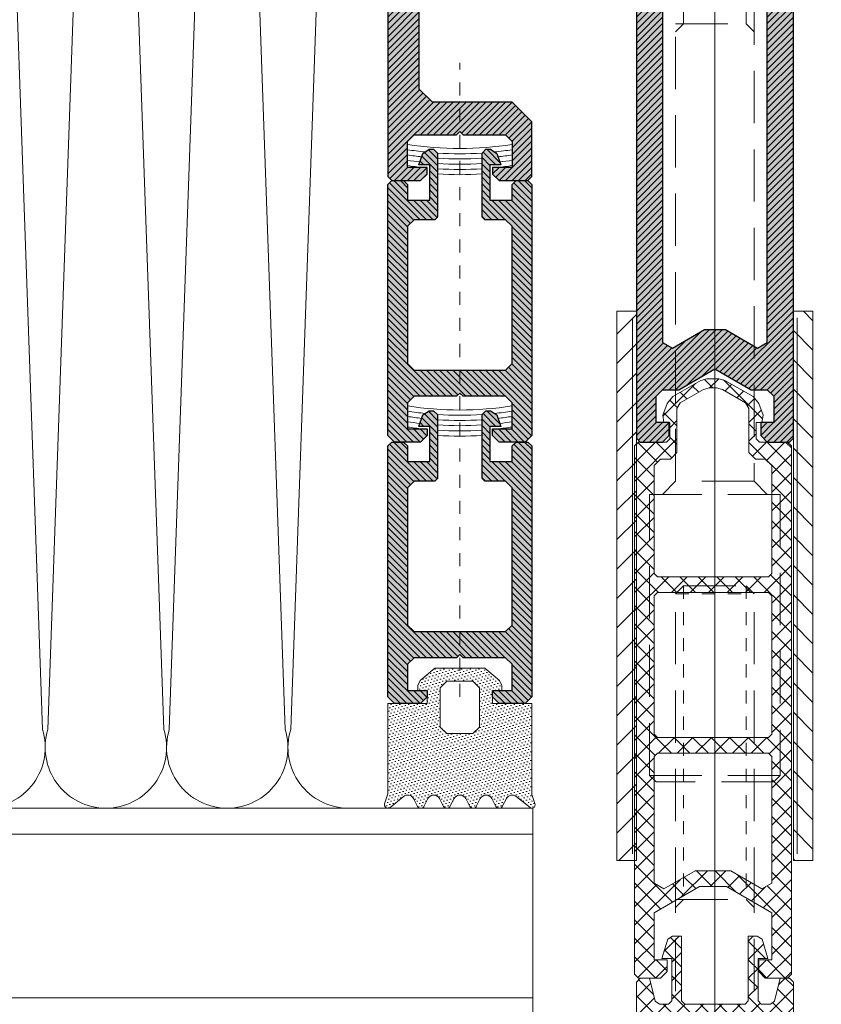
# Model space of a CAD drawing. Header units: millimetres. Extents: x -33628 to -373, y -3399 to 2697.
# Tile 20 of 99: x -23698 to -23692, y -3395 to -3388. Entities that reach past the tile are written whole.
import ezdxf
from ezdxf.enums import TextEntityAlignment as Align

# ---------------------------------------------------------------- set-up
doc = ezdxf.new("R2010")
doc.units = ezdxf.units.MM
doc.header["$LTSCALE"] = 0.2
doc.header["$MEASUREMENT"] = 0
for name, pattern in [('$0$gen3a', [3.125, 2.25, -0.875]), ('$1$gen7a', [6.875, 4.75, -0.875, 0.375, -0.875]), ('$1$HIDDEN2', [30, 20, -10])]:
    doc.linetypes.add(name, pattern=pattern)
for name, color, linetype, lineweight in [('$1$_MB_hidden_0.09', 125, '$1$HIDDEN2', 9), ('$1$_MB_kreskowanie_profile_0.09', 7, 'Continuous', 9), ('$1$_MB_osie_0.09', 51, '$1$gen7a', 9), ('$1$_MB_profile_0.25', 7, 'Continuous', 25), ('$1$_MB_solid', 7, 'Continuous', 9), ('_MB_izolacje_0.09', 132, 'Continuous', 9), ('_MB_kreskowanie_izolacje_0.09', 136, 'Continuous', 9), ('_MB_kreskowanie_tworzywo_0.09', 34, 'Continuous', 9), ('_MB_kreskowanie_uszczelki_0.09', 252, 'Continuous', 9), ('_MB_obrobki_stal_0.15', 6, 'Continuous', 15), ('_MB_ocieplenie_0.09', 51, 'Continuous', 9), ('_MB_profile_tworzywo_0.15', 33, 'Continuous', 15), ('_MB_przerywane_0.09', 223, '$0$gen3a', 9), ('_MB_silikon_0.09', 161, 'Continuous', 9), ('_MB_uszczelki_0.15', 140, 'Continuous', 15), ('_MB_wkrety_0.09', 20, 'Continuous', 9)]:
    doc.layers.add(name, color=color, linetype=linetype, lineweight=lineweight)
doc.layers.add('$1$_MB_pomocnicze_niedrukowane', color=220, linetype='Continuous', lineweight=15, plot=False)
doc.styles.add('$0$_MB_Calibri_Light_2.5', font='calibril.ttf', dxfattribs={"height": 2.5})
pattern_1 = [(45, (0, 0), (-0.25, 0.25), [])]

# ---------------------------------------------------------------- blocks, each defined once
blk = doc.blocks.new('$0$-K417916X')
at = {"layer": '$1$_MB_kreskowanie_profile_0.09'}
h = blk.add_hatch(dxfattribs=at)
h.set_pattern_fill('JIS_WOOD', color=256, scale=0.5)
h.set_pattern_definition(pattern_1)
h.paths.add_polyline_path([(0, -4.5), (0, -15), (-0.5, -15.5), (-7.5, -15.5), (-8, -15), (-8, -4.5), (-7.5, -4), (-5.9, -4), (-5.7, -3.8), (-5.7, 1.1), (-6, 1.4), (-6.35, 1.4), (-6.82, 1.071), (-7.137, 0.2), (-6.3, 0.2), (-6.3, -2.5), (-8, -2.5), (-8, -1.3), (-8.3, -1), (-9.2, -1), (-9.5, -1.3), (-9.5, -20.5), (-9, -21), (-7, -21), (-6.5, -20.5), (-6.5, -20), (-8, -20), (-8, -18), (-7.5, -17.5), (-4.25, -17.5), (-4, -17.25), (-3.75, -17.5), (-0.5, -17.5), (0, -18), (0, -20), (-1.5, -20), (-1.5, -20.5), (-1, -21), (1, -21), (1.5, -20.5), (1.5, -1.3), (1.2, -1), (0.3, -1), (0, -1.3), (0, -2.5), (-1.7, -2.5), (-1.7, 0.2), (-0.863, 0.2), (-1.18, 1.071), (-1.65, 1.4), (-2, 1.4), (-2.3, 1.1), (-2.3, -3.8), (-2.1, -4), (-0.5, -4)])
at = {"layer": '$1$_MB_solid'}
h = blk.add_hatch(color=256, dxfattribs=at)
h.dxf.hatch_style = 1
h.paths.add_polyline_path([(0, -4.5), (0, -15), (-0.5, -15.5), (-7.5, -15.5), (-8, -15), (-8, -4.5), (-7.5, -4), (-5.9, -4), (-5.7, -3.8), (-5.7, 1.1), (-6, 1.4), (-6.35, 1.4), (-6.82, 1.071), (-7.137, 0.2), (-6.3, 0.2), (-6.3, -2.5), (-8, -2.5), (-8, -1.3), (-8.3, -1), (-9.2, -1), (-9.5, -1.3), (-9.5, -20.5), (-9, -21), (-7, -21), (-6.5, -20.5), (-6.5, -20), (-8, -20), (-8, -18), (-7.5, -17.5), (-4.25, -17.5), (-4, -17.25), (-3.75, -17.5), (-0.5, -17.5), (0, -18), (0, -20), (-1.5, -20), (-1.5, -20.5), (-1, -21), (1, -21), (1.5, -20.5), (1.5, -1.3), (1.2, -1), (0.3, -1), (0, -1.3), (0, -2.5), (-1.7, -2.5), (-1.7, 0.2), (-0.863, 0.2), (-1.18, 1.071), (-1.65, 1.4), (-2, 1.4), (-2.3, 1.1), (-2.3, -3.8), (-2.1, -4), (-0.5, -4)])
at = {"layer": '$1$_MB_profile_0.25'}
blk.add_lwpolyline([(-0.5, -4), (0, -4.5), (0, -15), (-0.5, -15.5), (-7.5, -15.5), (-8, -15), (-8, -4.5), (-7.5, -4), (-5.9, -4), (-5.7, -3.8), (-5.7, 1.1), (-6, 1.4), (-6.35, 1.4), (-6.82, 1.071), (-7.137, 0.2), (-6.3, 0.2), (-6.3, -2.5), (-8, -2.5), (-8, -1.3), (-8.3, -1), (-9.2, -1), (-9.5, -1.3), (-9.5, -20.5), (-9, -21), (-7, -21), (-6.5, -20.5), (-6.5, -20), (-8, -20), (-8, -18), (-7.5, -17.5), (-4.25, -17.5), (-4, -17.25), (-3.75, -17.5), (-0.5, -17.5), (0, -18), (0, -20), (-1.5, -20), (-1.5, -20.5), (-1, -21), (1, -21), (1.5, -20.5), (1.5, -1.3), (1.2, -1), (0.3, -1), (0, -1.3), (0, -2.5), (-1.7, -2.5), (-1.7, 0.2), (-0.863, 0.2), (-1.18, 1.071), (-1.65, 1.4), (-2, 1.4), (-2.3, 1.1), (-2.3, -3.8), (-2.1, -4), (-0.5, -4), (0, -4.5)], dxfattribs=at)
blk = doc.blocks.new('*U259')
at = {"layer": '$1$_MB_osie_0.09'}
blk.add_lwpolyline([(-4, -20.5), (-4, 8)], dxfattribs=at)
at = {"layer": '_MB_silikon_0.09'}
for radius, start, end in [(25.425, 260.94831, 279.05169), (25.825, 261.08966, 264.10046), (26.225, 261.22665, 263.62066), (25.825, 266.2113, 273.7887), (25.825, 275.89954, 278.91034), (26.225, 276.37934, 278.77335), (26.625, 261.35947, 263.41218), (27.025, 261.48832, 263.96049), (26.225, 266.28327, 273.71673), (26.625, 266.33919, 273.66081), (27.025, 276.03951, 278.51168), (26.625, 276.58782, 278.64053), (27.025, 266.39344, 273.60656), (27.425, 266.44612, 273.55389)]:
    blk.add_arc((-4, 26.875), radius, start, end, dxfattribs=at)
blk.add_blockref('$0$-K417916X', (0, 0))
blk = doc.blocks.new('*U277')
at = {"layer": '_MB_ocieplenie_0.09', "flags": 128}
for points in [[(273.58, 342.79, 0.505403), (254.48, 316.86), (272.73, -199.59, -1.345402), (234.43, -199.59), (252.68, 316.86, 0.505403), (233.58, 342.79)], [(313.58, 342.79, 0.505403), (294.48, 316.86), (312.73, -199.59, -1.345402), (274.43, -199.59), (292.68, 316.86, 0.505403), (273.58, 342.79)], [(353.58, 342.79, 0.505403), (334.48, 316.86), (352.73, -199.59, -1.345402), (314.43, -199.59), (332.68, 316.86, 0.505403), (313.58, 342.79)]]:
    blk.add_lwpolyline(points, format="xyb", dxfattribs=at)
blk = doc.blocks.new('$0$-009083')
at = {"layer": '_MB_kreskowanie_tworzywo_0.09'}
h = blk.add_hatch(dxfattribs=at)
h.set_pattern_fill('NET', color=256, scale=0.315, angle=45)
h.set_pattern_definition([(45, (0, -0.0123), (-0.707195, 0.707195), []), (135, (0, -0.0123), (-0.707195, -0.707195), [])])
h.paths.add_polyline_path([(-4.561, -7.355), (-5, -5.6), (-5.7, -5.6), (-6, -5.9), (-6, -17.3), (-5.7, -17.6), (-4, -17.6), (-3.5, -17.1), (-3.5, -16.2), (-4.5, -16.2), (-4.5, -9.595), (-4, -9.1), (-0.25, -9.1), (0, -8.85), (0.25, -9.1), (4, -9.1), (4.5, -9.595), (4.5, -16.2), (3.5, -16.2), (3.5, -17.1), (4, -17.6), (5.7, -17.6), (6, -17.3), (6, -5.9), (5.7, -5.6), (5, -5.6), (4.561, -7.355), (4.243, -7.6), (3.55, -7.6), (3.3, -7.345), (3.3, -4.1), (4.055, -4.1), (3.605, -2.612), (3.23, -2.395), (2.555, -2.395), (2.555, -7.345), (2.305, -7.6), (-2.305, -7.6), (-2.555, -7.345), (-2.555, -2.395), (-3.23, -2.395), (-3.605, -2.612), (-4.055, -4.1), (-3.3, -4.1), (-3.3, -7.345), (-3.55, -7.6), (-4.243, -7.6)])
at = {"layer": '_MB_profile_tworzywo_0.15'}
blk.add_lwpolyline([(-2.305, -7.6), (2.305, -7.6), (2.555, -7.345), (2.555, -2.395), (3.23, -2.395), (3.605, -2.612), (4.055, -4.1), (3.3, -4.1), (3.3, -7.345), (3.55, -7.6), (4.243, -7.6), (4.561, -7.355), (5, -5.6), (5.7, -5.6), (6, -5.9), (6, -17.3), (5.7, -17.6), (4, -17.6), (3.5, -17.1), (3.5, -16.2), (4.5, -16.2), (4.5, -9.595), (4, -9.1), (0.25, -9.1), (0, -8.85), (-0.25, -9.1), (-4, -9.1), (-4.5, -9.595), (-4.5, -16.2), (-3.5, -16.2), (-3.5, -17.1), (-4, -17.6), (-5.7, -17.6), (-6, -17.3), (-6, -5.9), (-5.7, -5.6), (-5, -5.6), (-4.561, -7.355), (-4.243, -7.6), (-3.55, -7.6), (-3.3, -7.345), (-3.3, -4.1), (-4.055, -4.1), (-3.605, -2.612), (-3.23, -2.395), (-2.555, -2.395), (-2.555, -7.345)], close=True, dxfattribs=at)
blk = doc.blocks.new('*U282')
blk.add_blockref('$0$-009083', (0, 0))
blk = doc.blocks.new('*U315')
at = {"layer": '$1$_MB_pomocnicze_niedrukowane'}
blk.add_lwpolyline([(0, 71.132), (0, -87.017)], dxfattribs=at)
blk = doc.blocks.new('$0$-80462159')
at = {"layer": '_MB_kreskowanie_izolacje_0.09'}
h = blk.add_hatch(dxfattribs=at)
h.set_pattern_fill('AR-SAND', color=256, scale=0.07)
h.set_pattern_definition([(37.5, (0, 0), (-0.112, 3.4259), [0, -2.70256, 0, -3.0226, 0, -2.88925]), (7.5, (0, 0), (3.1467, 5.0178), [0, -1.45796, 0, -2.43586, 0, -0.93345]), (327.5, (-2.187, 0), (5.53695, 0.01006), [0, -0.889, 0, -3.2004, 0, -4.1783]), (317.5, (-2.187, 0), (5.3449, 1.5605), [0, -0.4445, 0, -2.09804, 0, -2.4003])])
h.paths.add_polyline_path([(0, 22), (-12.5, 22), (-12.5, -22), (0, -22)])
at = {"layer": '_MB_izolacje_0.09'}
blk.add_lwpolyline([(0, 22), (-12.5, 22), (-12.5, -22), (0, -22)], close=True, dxfattribs=at)
blk = doc.blocks.new('*U358')
at = {"layer": '$1$_MB_kreskowanie_profile_0.09'}
h = blk.add_hatch(dxfattribs=at)
h.set_pattern_fill('JIS_WOOD', color=256, scale=0.5)
h.set_pattern_definition([(45, (-2e-15, 6e-07), (-0.25, 0.25), [])])
h.paths.add_polyline_path([(-5.5, 61.601), (-5.5, 53.1), (-5, 52.6), (5, 52.6), (5.5, 53.1), (5.5, 61.601), (6, 62.101), (6, 67.099), (5.5, 67.6), (5.5, 75.1), (6, 75.602), (6, 77.1), (5.502, 77.6), (-5.502, 77.6), (-6, 77.1), (-6, 75.602), (-5.5, 75.1), (-5.5, 67.6), (-6, 67.102), (-6, 62.101)], flags=16)
h.paths.add_polyline_path([(9, 77.6), (12.5, 77.6), (12.5, 79.1), (20.5, 79.1), (21, 79.6), (21, 81.1), (20.5, 81.6), (15.25, 81.6), (15, 81.35), (14.75, 81.6), (-14.75, 81.6), (-15, 81.35), (-15.25, 81.6), (-20.5, 81.6), (-21, 81.1), (-21, 79.6), (-20.5, 79.1), (-12.5, 79.1), (-12.5, 77.6), (-8.999, 77.6), (-8.499, 77.1), (-8.499, 46.582), (-7.5, 45.6), (-7.5, 35.6), (-8.499, 34.618), (-8.499, 33.1), (-7.999, 32.6), (-3.517, 32.6), (-2.359, 33.759), (-2.4, 34.073), (-2.666, 34.227), (-2.666, 34.573), (-2.4, 34.727), (-2.4, 35.073), (-2.666, 35.227), (-2.666, 35.573), (-2.4, 35.727), (-2.4, 36.073), (-2.666, 36.227), (-2.666, 36.573), (-2.4, 36.727), (-2.4, 37.073), (-2.666, 37.227), (-2.666, 37.573), (-2.4, 37.727), (-2.4, 38.073), (-2.666, 38.227), (-2.666, 38.573), (-2.4, 38.727), (-2.4, 39.073), (-2.666, 39.227), (-2.666, 39.573), (-2.4, 39.727), (-2.4, 40.073), (-2.666, 40.227), (-2.666, 40.573), (-2.4, 40.727), (-2.4, 41.073), (-2.666, 41.227), (-2.666, 41.573), (-2.4, 41.727), (-2.4, 42.073), (-2.666, 42.227), (-2.666, 42.573), (-2.4, 42.727), (-2.4, 43.073), (-2.666, 43.227), (-2.666, 43.573), (-2.4, 43.727), (-2.4, 44.073), (-2.666, 44.227), (-2.666, 44.573), (-2.4, 44.727), (-2.4, 45.073), (-2.666, 45.227), (-2.666, 45.573), (-2.4, 45.727), (-2.4, 46.073), (-3, 46.42), (-3, 47.4), (-2.3, 48.1), (2.3, 48.1), (3, 47.4), (3, 46.92), (2.4, 46.573), (2.4, 46.227), (2.666, 46.073), (2.666, 45.727), (2.4, 45.573), (2.4, 45.227), (2.666, 45.073), (2.666, 44.727), (2.4, 44.573), (2.4, 44.227), (2.666, 44.073), (2.666, 43.727), (2.4, 43.573), (2.4, 43.227), (2.666, 43.073), (2.666, 42.727), (2.4, 42.573), (2.4, 42.227), (2.666, 42.073), (2.666, 41.727), (2.4, 41.573), (2.4, 41.227), (2.666, 41.073), (2.666, 40.727), (2.4, 40.573), (2.4, 40.227), (2.666, 40.073), (2.666, 39.727), (2.4, 39.573), (2.4, 39.227), (2.666, 39.073), (2.666, 38.727), (2.4, 38.573), (2.4, 38.227), (2.666, 38.073), (2.666, 37.727), (2.4, 37.573), (2.4, 37.227), (2.666, 37.073), (2.666, 36.727), (2.4, 36.573), (2.4, 36.227), (2.666, 36.073), (2.666, 35.727), (2.4, 35.573), (2.4, 35.227), (2.666, 35.073), (2.666, 34.727), (2.4, 34.573), (2.359, 34.259), (4.017, 32.6), (8, 32.6), (8.5, 33.1), (8.5, 34.618), (7.5, 35.6), (7.5, 45.6), (8.5, 46.582), (8.5, 77.1)])
at = {"layer": '$1$_MB_solid'}
h = blk.add_hatch(color=256, dxfattribs=at)
h.dxf.hatch_style = 1
h.paths.add_polyline_path([(9, 77.6), (12.5, 77.6), (12.5, 79.1), (20.5, 79.1), (21, 79.6), (21, 81.1), (20.5, 81.6), (15.25, 81.6), (15, 81.35), (14.75, 81.6), (-14.75, 81.6), (-15, 81.35), (-15.25, 81.6), (-20.5, 81.6), (-21, 81.1), (-21, 79.6), (-20.5, 79.1), (-12.5, 79.1), (-12.5, 77.6), (-8.999, 77.6), (-8.499, 77.1), (-8.499, 46.582), (-7.5, 45.6), (-7.5, 35.6), (-8.499, 34.618), (-8.499, 33.1), (-7.999, 32.6), (-3.517, 32.6), (-2.359, 33.759), (-2.4, 34.073), (-2.666, 34.227), (-2.666, 34.573), (-2.4, 34.727), (-2.4, 35.073), (-2.666, 35.227), (-2.666, 35.573), (-2.4, 35.727), (-2.4, 36.073), (-2.666, 36.227), (-2.666, 36.573), (-2.4, 36.727), (-2.4, 37.073), (-2.666, 37.227), (-2.666, 37.573), (-2.4, 37.727), (-2.4, 38.073), (-2.666, 38.227), (-2.666, 38.573), (-2.4, 38.727), (-2.4, 39.073), (-2.666, 39.227), (-2.666, 39.573), (-2.4, 39.727), (-2.4, 40.073), (-2.666, 40.227), (-2.666, 40.573), (-2.4, 40.727), (-2.4, 41.073), (-2.666, 41.227), (-2.666, 41.573), (-2.4, 41.727), (-2.4, 42.073), (-2.666, 42.227), (-2.666, 42.573), (-2.4, 42.727), (-2.4, 43.073), (-2.666, 43.227), (-2.666, 43.573), (-2.4, 43.727), (-2.4, 44.073), (-2.666, 44.227), (-2.666, 44.573), (-2.4, 44.727), (-2.4, 45.073), (-2.666, 45.227), (-2.666, 45.573), (-2.4, 45.727), (-2.4, 46.073), (-3, 46.42), (-3, 47.4), (-2.3, 48.1), (2.3, 48.1), (3, 47.4), (3, 46.92), (2.4, 46.573), (2.4, 46.227), (2.666, 46.073), (2.666, 45.727), (2.4, 45.573), (2.4, 45.227), (2.666, 45.073), (2.666, 44.727), (2.4, 44.573), (2.4, 44.227), (2.666, 44.073), (2.666, 43.727), (2.4, 43.573), (2.4, 43.227), (2.666, 43.073), (2.666, 42.727), (2.4, 42.573), (2.4, 42.227), (2.666, 42.073), (2.666, 41.727), (2.4, 41.573), (2.4, 41.227), (2.666, 41.073), (2.666, 40.727), (2.4, 40.573), (2.4, 40.227), (2.666, 40.073), (2.666, 39.727), (2.4, 39.573), (2.4, 39.227), (2.666, 39.073), (2.666, 38.727), (2.4, 38.573), (2.4, 38.227), (2.666, 38.073), (2.666, 37.727), (2.4, 37.573), (2.4, 37.227), (2.666, 37.073), (2.666, 36.727), (2.4, 36.573), (2.4, 36.227), (2.666, 36.073), (2.666, 35.727), (2.4, 35.573), (2.4, 35.227), (2.666, 35.073), (2.666, 34.727), (2.4, 34.573), (2.359, 34.259), (4.017, 32.6), (8, 32.6), (8.5, 33.1), (8.5, 34.618), (7.5, 35.6), (7.5, 45.6), (8.5, 46.582), (8.5, 77.1)])
h.paths.add_polyline_path([(-5.5, 61.601), (-5.5, 53.1), (-5, 52.6), (5, 52.6), (5.5, 53.1), (5.5, 61.601), (6, 62.101), (6, 67.099), (5.5, 67.6), (5.5, 75.1), (6, 75.602), (6, 77.1), (5.502, 77.6), (-5.502, 77.6), (-6, 77.1), (-6, 75.602), (-5.5, 75.1), (-5.5, 67.6), (-6, 67.102), (-6, 62.101)], flags=16)
at = {"layer": '$1$_MB_profile_0.25'}
for points in [[(9, 77.6), (12.5, 77.6), (12.5, 79.1), (20.5, 79.1), (21, 79.6), (21, 81.1), (20.5, 81.6), (15.25, 81.6), (15, 81.35), (14.75, 81.6), (-14.75, 81.6), (-15, 81.35), (-15.25, 81.6), (-20.5, 81.6), (-21, 81.1), (-21, 79.6), (-20.5, 79.1), (-12.5, 79.1), (-12.5, 77.6), (-8.999, 77.6), (-8.499, 77.1), (-8.499, 46.582), (-7.5, 45.6), (-7.5, 35.6), (-8.499, 34.618), (-8.499, 33.1), (-7.999, 32.6), (-3.517, 32.6), (-2.359, 33.759), (-2.4, 34.073), (-2.666, 34.227), (-2.666, 34.573), (-2.4, 34.727), (-2.4, 35.073), (-2.666, 35.227), (-2.666, 35.573), (-2.4, 35.727), (-2.4, 36.073), (-2.666, 36.227), (-2.666, 36.573), (-2.4, 36.727), (-2.4, 37.073), (-2.666, 37.227), (-2.666, 37.573), (-2.4, 37.727), (-2.4, 38.073), (-2.666, 38.227), (-2.666, 38.573), (-2.4, 38.727), (-2.4, 39.073), (-2.666, 39.227), (-2.666, 39.573), (-2.4, 39.727), (-2.4, 40.073), (-2.666, 40.227), (-2.666, 40.573), (-2.4, 40.727), (-2.4, 41.073), (-2.666, 41.227), (-2.666, 41.573), (-2.4, 41.727), (-2.4, 42.073), (-2.666, 42.227), (-2.666, 42.573), (-2.4, 42.727), (-2.4, 43.073), (-2.666, 43.227), (-2.666, 43.573), (-2.4, 43.727), (-2.4, 44.073), (-2.666, 44.227), (-2.666, 44.573), (-2.4, 44.727), (-2.4, 45.073), (-2.666, 45.227), (-2.666, 45.573), (-2.4, 45.727), (-2.4, 46.073), (-3, 46.42), (-3, 47.4), (-2.3, 48.1), (2.3, 48.1), (3, 47.4), (3, 46.92), (2.4, 46.573), (2.4, 46.227), (2.666, 46.073), (2.666, 45.727), (2.4, 45.573), (2.4, 45.227), (2.666, 45.073), (2.666, 44.727), (2.4, 44.573), (2.4, 44.227), (2.666, 44.073), (2.666, 43.727), (2.4, 43.573), (2.4, 43.227), (2.666, 43.073), (2.666, 42.727), (2.4, 42.573), (2.4, 42.227), (2.666, 42.073), (2.666, 41.727), (2.4, 41.573), (2.4, 41.227), (2.666, 41.073), (2.666, 40.727), (2.4, 40.573), (2.4, 40.227), (2.666, 40.073), (2.666, 39.727), (2.4, 39.573), (2.4, 39.227), (2.666, 39.073), (2.666, 38.727), (2.4, 38.573), (2.4, 38.227), (2.666, 38.073), (2.666, 37.727), (2.4, 37.573), (2.4, 37.227), (2.666, 37.073), (2.666, 36.727), (2.4, 36.573), (2.4, 36.227), (2.666, 36.073), (2.666, 35.727), (2.4, 35.573), (2.4, 35.227), (2.666, 35.073), (2.666, 34.727), (2.4, 34.573), (2.359, 34.259), (4.017, 32.6), (8, 32.6), (8.5, 33.1), (8.5, 34.618), (7.5, 35.6), (7.5, 45.6), (8.5, 46.582), (8.5, 77.1)], [(-5.5, 61.601), (-5.5, 53.1), (-5, 52.6), (5, 52.6), (5.5, 53.1), (5.5, 61.601), (6, 62.101), (6, 67.099), (5.5, 67.6), (5.5, 75.1), (6, 75.602), (6, 77.1), (5.502, 77.6), (-5.502, 77.6), (-6, 77.1), (-6, 75.602), (-5.5, 75.1), (-5.5, 67.6), (-6, 67.102), (-6, 62.101)]]:
    blk.add_lwpolyline(points, close=True, dxfattribs=at)
blk = doc.blocks.new('$0$-K430482X')
at = {"layer": '$1$_MB_kreskowanie_profile_0.09'}
h = blk.add_hatch(dxfattribs=at)
h.set_pattern_fill('JIS_WOOD', color=256, scale=0.5)
h.set_pattern_definition(pattern_1)
h.paths.add_polyline_path([(25, 98.9, 0.414214), (24.5, 99.4), (-24.5, 99.4, 0.414214), (-25, 98.9), (-25, 14.7), (-24.7, 14.4), (-22.5, 14.4), (-22, 14.9), (-22, 15.4), (-23.5, 15.4), (-23.5, 17.4), (-23, 17.9), (-19.75, 17.9), (-19.5, 18.15), (-19.25, 17.9), (-16, 17.9), (-15.5, 17.4), (-15.5, 15.4), (-17, 15.4), (-17, 14.9), (-16.5, 14.4), (-14.3, 14.4), (-14, 14.7), (-14, 18.9), (-15.5, 20.4), (-21.6, 20.4), (-22.6, 21.4), (-22.6, 29.4), (-22.1, 29.9), (-6.5, 29.9), (-6, 29.4), (-6, -5.302), (-5.7, -5.6), (-4, -5.6), (-3.5, -5.102), (-3.5, -4.102), (-4.5, -4.102), (-4.5, -2.102), (-4, -1.602), (-2.768, -1.602), (0, 0), (2.768, -1.602), (4, -1.602), (4.5, -2.102), (4.5, -4.102), (3.5, -4.102), (3.5, -5.102), (4, -5.6), (5.7, -5.6), (6, -5.302), (6, 29.4), (6.5, 29.9), (22.096, 29.9), (22.596, 29.4), (22.596, 21.4), (21.596, 20.4), (15.5, 20.4), (14, 18.9), (14, 14.7), (14.3, 14.4), (16.5, 14.4), (17, 14.9), (17, 15.4), (15.5, 15.4), (15.5, 17.4), (16, 17.9), (19.25, 17.9), (19.5, 18.15), (19.75, 17.9), (23.006, 17.9), (23.5, 17.4), (23.5, 15.4), (22, 15.4), (22, 14.9), (22.5, 14.4), (24.7, 14.4), (25, 14.7)])
h.paths.add_polyline_path([(-22.104, 32.4), (-22.604, 32.9), (-22.604, 95.4), (-22.104, 95.9), (22.096, 95.9), (22.596, 95.4), (22.596, 32.9), (22.096, 32.4)], flags=16)
h.paths.add_polyline_path([(3.5, 29.4), (4, 28.9), (4, 2.017), (3.25, 1.584), (0.804, 2.996), (-0.804, 2.996), (-3.25, 1.584), (-4, 2.017), (-4, 28.9), (-3.5, 29.4)], flags=16)
h.paths.add_polyline_path([(-8.612, 32.787), (8.604, 32.787), (8.604, 36.617), (-8.612, 36.617)], flags=8)
at = {"layer": '$1$_MB_solid'}
h = blk.add_hatch(color=256, dxfattribs=at)
h.dxf.hatch_style = 1
h.paths.add_polyline_path([(25, 98.9, 0.414214), (24.5, 99.4), (-24.5, 99.4, 0.414214), (-25, 98.9), (-25, 14.7), (-24.7, 14.4), (-22.5, 14.4), (-22, 14.9), (-22, 15.4), (-23.5, 15.4), (-23.5, 17.4), (-23, 17.9), (-19.75, 17.9), (-19.5, 18.15), (-19.25, 17.9), (-16, 17.9), (-15.5, 17.4), (-15.5, 15.4), (-17, 15.4), (-17, 14.9), (-16.5, 14.4), (-14.3, 14.4), (-14, 14.7), (-14, 18.9), (-15.5, 20.4), (-21.6, 20.4), (-22.6, 21.4), (-22.6, 29.4), (-22.1, 29.9), (-6.5, 29.9), (-6, 29.4), (-6, -5.302), (-5.7, -5.6), (-4, -5.6), (-3.5, -5.102), (-3.5, -4.102), (-4.5, -4.102), (-4.5, -2.102), (-4, -1.602), (-2.768, -1.602), (0, 0), (2.768, -1.602), (4, -1.602), (4.5, -2.102), (4.5, -4.102), (3.5, -4.102), (3.5, -5.102), (4, -5.6), (5.7, -5.6), (6, -5.302), (6, 29.4), (6.5, 29.9), (22.096, 29.9), (22.596, 29.4), (22.596, 21.4), (21.596, 20.4), (15.5, 20.4), (14, 18.9), (14, 14.7), (14.3, 14.4), (16.5, 14.4), (17, 14.9), (17, 15.4), (15.5, 15.4), (15.5, 17.4), (16, 17.9), (19.25, 17.9), (19.5, 18.15), (19.75, 17.9), (23.006, 17.9), (23.5, 17.4), (23.5, 15.4), (22, 15.4), (22, 14.9), (22.5, 14.4), (24.7, 14.4), (25, 14.7)])
h.paths.add_polyline_path([(-22.104, 32.4), (-22.604, 32.9), (-22.604, 95.4), (-22.104, 95.9), (22.096, 95.9), (22.596, 95.4), (22.596, 32.9), (22.096, 32.4)], flags=16)
h.paths.add_polyline_path([(3.5, 29.4), (4, 28.9), (4, 2.017), (3.25, 1.584), (0.804, 2.996), (-0.804, 2.996), (-3.25, 1.584), (-4, 2.017), (-4, 28.9), (-3.5, 29.4)], flags=16)
h.paths.add_polyline_path([(-8.612, 32.787), (8.604, 32.787), (8.604, 36.617), (-8.612, 36.617)], flags=8)
at = {"layer": '$1$_MB_profile_0.25'}
blk.add_lwpolyline([(6.5, 29.9), (22.096, 29.9), (22.596, 29.4), (22.596, 21.4), (21.596, 20.4), (15.5, 20.4), (14, 18.9), (14, 14.7), (14.3, 14.4), (16.5, 14.4), (17, 14.9), (17, 15.4), (15.5, 15.4), (15.5, 17.4), (16, 17.9), (19.25, 17.9), (19.5, 18.15), (19.75, 17.9), (23.006, 17.9), (23.5, 17.4), (23.5, 15.4), (22, 15.4), (22, 14.9), (22.5, 14.4), (24.7, 14.4), (25, 14.7), (25, 98.9, 0.414214), (24.5, 99.4), (-24.5, 99.4, 0.414214), (-25, 98.9), (-25, 14.7), (-24.7, 14.4), (-22.5, 14.4), (-22, 14.9), (-22, 15.4), (-23.5, 15.4), (-23.5, 17.4), (-23, 17.9), (-19.75, 17.9), (-19.5, 18.15), (-19.25, 17.9), (-16, 17.9), (-15.5, 17.4), (-15.5, 15.4), (-17, 15.4), (-17, 14.9), (-16.5, 14.4), (-14.3, 14.4), (-14, 14.7), (-14, 18.9), (-15.5, 20.4), (-21.6, 20.4), (-22.6, 21.4), (-22.6, 29.4), (-22.1, 29.9), (-6.5, 29.9), (-6, 29.4), (-6, -5.302), (-5.7, -5.6), (-4, -5.6), (-3.5, -5.102), (-3.5, -4.102), (-4.5, -4.102), (-4.5, -2.102), (-4, -1.602), (-2.768, -1.602), (0, 0), (2.768, -1.602), (4, -1.602), (4.5, -2.102), (4.5, -4.102), (3.5, -4.102), (3.5, -5.102), (4, -5.6), (5.7, -5.6), (6, -5.302), (6, 29.4)], format="xyb", close=True, dxfattribs=at)
for points in [[(22.596, 32.9), (22.596, 95.4), (22.096, 95.9), (-22.104, 95.9), (-22.604, 95.4), (-22.604, 32.9), (-22.104, 32.4), (22.096, 32.4)], [(3.5, 29.4), (-3.5, 29.4), (-4, 28.9), (-4, 2.017), (-3.25, 1.584), (-0.804, 2.996), (0.804, 2.996), (3.25, 1.584), (4, 2.017), (4, 28.9)]]:
    blk.add_lwpolyline(points, close=True, dxfattribs=at)
at = {"layer": '$1$_MB_pomocnicze_niedrukowane', "style": '$0$_MB_Calibri_Light_2.5'}
blk.add_text('K430482X', height=2.5, dxfattribs=at).set_placement((-0.004, 32.4), align=Align.BOTTOM_CENTER)
blk = doc.blocks.new('*U316')
for name, p in [('$0$-K430482X', (0, 0)), ('*U358', (0, 0)), ('$0$-80462159', (-8.999, 55))]:
    blk.add_blockref(name, p)
at = {"xscale": -1}
blk.add_blockref('$0$-80462159', (9, 55), dxfattribs=at)
blk = doc.blocks.new('$0$-80371319')
at = {"layer": '$1$_MB_osie_0.09', "ltscale": 0.5}
blk.add_line((0, -57), (0, 8), dxfattribs=at)
for p, q in [((-3, 0), (-3, -31)), ((3, 0), (3, -31)), ((-3, -31), (-3, -54.387)), ((3, -31), (-3, -31)), ((3, -31), (3, -54.387)), ((-3, -54.387), (-2.387, -55)), ((3, -54.387), (2.387, -55)), ((2.387, -55), (-2.387, -55))]:
    blk.add_line(p, q)
at = {"layer": '_MB_przerywane_0.09'}
for p, q in [((-2.888, 6), (-2.888, 3)), ((-1.444, 6), (-1.444, 3)), ((1.444, 6), (1.444, 3)), ((2.887, 6), (2.887, 3)), ((-2.888, 3), (0, 1.333)), ((2.887, 3), (0, 1.333)), ((-2.387, -31), (-3, -30.387)), ((2.387, -31), (3, -30.387)), ((-2.387, -55), (-2.387, -31)), ((2.387, -55), (2.387, -31)), ((3, -54.387), (-3, -54.387))]:
    blk.add_line(p, q, dxfattribs=at)
for centre, radius, start, end in [((-2.166, 3.928), 1.176, 232.12112, 307.87888), ((0, 7.084), 4.331, 250.52878, 289.47122), ((2.166, 3.928), 1.176, 232.12112, 307.87888)]:
    blk.add_arc(centre, radius, start, end, dxfattribs=at)
at = {"layer": '_MB_wkrety_0.09'}
for p, q in [((-5, 5.4), (-5, 0)), ((-4.4, 6), (4.4, 6)), ((5, 5.4), (5, 0)), ((-5, 0), (-3, 0)), ((-3, 0), (3, 0)), ((3, 0), (5, 0))]:
    blk.add_line(p, q, dxfattribs=at)
for points in [[(-5, 5.4), (-4.4, 6)], [(5, 5.4), (4.4, 6)]]:
    blk.add_lwpolyline(points, dxfattribs=at)
blk = doc.blocks.new('$0$-127109')
at = {"layer": '_MB_kreskowanie_izolacje_0.09'}
h = blk.add_hatch(dxfattribs=at)
h.set_pattern_fill('LINE', color=256, scale=0.5, angle=315, style=0)
h.set_pattern_definition([(315, (-57.1636, -23.2746), (1.122532, 1.122532), [])])
h.paths.add_polyline_path([(21, 1.5), (21, 0), (-21, 0), (-21, 1.5)])
at = {"layer": '_MB_izolacje_0.09'}
blk.add_lwpolyline([(21, 1.5), (21, 0), (-21, 0), (-21, 1.5)], close=True, dxfattribs=at)
blk.add_lwpolyline([(-20.5, 0.3), (20.5, 0.3)], dxfattribs=at)
blk = doc.blocks.new('$0$-80312108')
at = {"layer": '$1$_MB_osie_0.09', "ltscale": 0.5}
blk.add_line((0, -47.246), (0, 28.984), dxfattribs=at)
for p, q in [((-4.5, 27.6), (-5, 27.1)), ((-4.5, 27.6), (4.5, 27.6)), ((4.5, 27.6), (5, 27.1)), ((-5, 5.6), (-5, 27.1)), ((-5, 27.1), (5, 27.1)), ((5, 27.1), (5, 5.6)), ((5, 5.6), (-5, 5.6)), ((-3, -44.787), (-3, 4.6)), ((-3, 4.6), (3, 4.6)), ((3, 4.6), (3, -44.787)), ((3, -30.4), (-3, -30.4)), ((-3, -44.787), (-2.387, -45.4)), ((3, -44.787), (2.387, -45.4)), ((2.387, -45.4), (-2.387, -45.4))]:
    blk.add_line(p, q)
for points in [[(-3, 4.6), (-4, 5.6)], [(3, 4.6), (4, 5.6)]]:
    blk.add_lwpolyline(points)
at = {"layer": '_MB_przerywane_0.09'}
for p, q in [((-2.387, -30.4), (-3, -29.787)), ((2.387, -30.4), (3, -29.787)), ((-2.387, -30.4), (-2.387, -45.4)), ((2.387, -30.4), (2.387, -45.4)), ((-3, -44.787), (3, -44.787))]:
    blk.add_line(p, q, dxfattribs=at)
blk = doc.blocks.new('*U363')
at = {"layer": '_MB_kreskowanie_uszczelki_0.09'}
h = blk.add_hatch(dxfattribs=at)
h.set_pattern_fill('DOTS', color=256, scale=0.15, angle=315, style=0)
h.set_pattern_definition([(315, (1.5, 0), (0.2525697, 0.08419), [0, -0.238125])])
edge = h.paths.add_edge_path()
edge.add_line((3, -1), (0, -1))
edge.add_line((0, -1), (0, 0))
edge.add_line((0, 0), (0.7, 0))
edge.add_line((0.7, 0), (0.7, 0.376))
edge.add_line((0.7, 0.376), (0.521, 0.759))
edge.add_line((0.521, 0.759), (-0.6, 1.7))
edge.add_line((-0.6, 1.7), (-4.4, 1.7))
edge.add_line((-4.4, 1.7), (-5.522, 0.759))
edge.add_line((-5.522, 0.759), (-5.7, 0.376))
edge.add_line((-5.7, 0.376), (-5.7, 0))
edge.add_line((-5.7, 0), (-5, 0))
edge.add_line((-5, 0), (-5, -1))
edge.add_line((-5, -1), (-8, -1))
edge.add_line((-8, -1), (-8, -7.902))
edge.add_line((-8, -7.902), (-8.25, -8.68))
edge.add_arc((-8.009, -8.757), 0.252, 162.23028, 254.08909)
edge.add_line((-8.078, -9), (-7.94, -9))
edge.add_arc((-8.009, -8.757), 0.252, 285.91091, 313.20657)
edge.add_line((-7.836, -8.941), (-6.831, -8.125))
edge.add_arc((-6.496, -8.496), 0.5, 27.10339, 132.05699, ccw=False)
edge.add_line((-6.051, -8.268), (-5.746, -8.865))
edge.add_arc((-5.493, -8.718), 0.292, 210.17439, 254.9723)
edge.add_line((-5.569, -9), (-5.417, -9))
edge.add_arc((-5.493, -8.718), 0.292, 285.0277, 335.9676)
edge.add_line((-5.226, -8.837), (-4.938, -8.274))
edge.add_arc((-4.493, -8.502), 0.5, 27.10339, 152.89661, ccw=False)
edge.add_line((-4.048, -8.274), (-3.746, -8.865))
edge.add_arc((-3.493, -8.718), 0.292, 210.17439, 254.9723)
edge.add_line((-3.569, -9), (-3.417, -9))
edge.add_arc((-3.493, -8.718), 0.292, 285.0277, 335.9676)
edge.add_line((-3.226, -8.837), (-2.938, -8.274))
edge.add_arc((-2.493, -8.502), 0.5, 27.10339, 152.89661, ccw=False)
edge.add_line((-2.048, -8.274), (-1.746, -8.865))
edge.add_arc((-1.493, -8.718), 0.292, 210.17439, 254.9723)
edge.add_line((-1.569, -9), (-1.417, -9))
edge.add_arc((-1.493, -8.718), 0.292, 285.0277, 335.9676)
edge.add_line((-1.226, -8.837), (-0.938, -8.274))
edge.add_arc((-0.493, -8.502), 0.5, 27.10339, 152.89661, ccw=False)
edge.add_line((-0.048, -8.274), (0.254, -8.865))
edge.add_arc((0.507, -8.718), 0.292, 210.17439, 254.9723)
edge.add_line((0.431, -9), (0.583, -9))
edge.add_arc((0.507, -8.718), 0.292, 285.0277, 335.9676)
edge.add_line((0.774, -8.837), (1.062, -8.274))
edge.add_arc((1.507, -8.502), 0.5, 51.60786, 152.89661, ccw=False)
edge.add_line((1.818, -8.11), (2.868, -8.962))
edge.add_arc((3.012, -8.764), 0.245, 234.13572, 254.54322)
edge.add_line((2.946, -9), (3.077, -9))
edge.add_arc((3.012, -8.764), 0.245, 285.45678, 386.84386)
edge.add_line((3.23, -8.653), (3, -7.965))
edge.add_line((3, -7.965), (3, -1))
h.paths.add_polyline_path([(-3.5, -3.3), (-4, -2.8), (-4, 0.2), (-3.5, 0.7), (-1.5, 0.7), (-1, 0.2), (-1, -2.8), (-1.5, -3.3)], flags=16)
at = {"layer": '_MB_uszczelki_0.15'}
blk.add_lwpolyline([(3, -1), (0, -1), (0, 0), (0.7, 0), (0.7, 0.376), (0.521, 0.759), (-0.6, 1.7), (-4.4, 1.7), (-5.522, 0.759), (-5.7, 0.376), (-5.7, 0), (-5, 0), (-5, -1), (-8, -1), (-8, -7.902), (-8.25, -8.68, 0.423748), (-8.078, -9), (-7.94, -9, 0.119666), (-7.836, -8.941), (-6.831, -8.125, -0.492894), (-6.051, -8.268), (-5.746, -8.865, 0.197996), (-5.569, -9), (-5.417, -9, 0.226001), (-5.226, -8.837), (-4.938, -8.274, -0.61156), (-4.048, -8.274), (-3.746, -8.865, 0.197996), (-3.569, -9), (-3.417, -9, 0.226001), (-3.226, -8.837), (-2.938, -8.274, -0.61156), (-2.048, -8.274), (-1.746, -8.865, 0.197996), (-1.569, -9), (-1.417, -9, 0.226001), (-1.226, -8.837), (-0.938, -8.274, -0.61156), (-0.048, -8.274), (0.254, -8.865, 0.197996), (0.431, -9), (0.583, -9, 0.226001), (0.774, -8.837), (1.062, -8.274, -0.473172), (1.818, -8.11), (2.868, -8.962, 0.089281), (2.946, -9), (3.077, -9, 0.473697), (3.23, -8.653), (3, -7.965)], format="xyb", close=True, dxfattribs=at)
blk.add_lwpolyline([(-3.5, -3.3), (-4, -2.8), (-4, 0.2), (-3.5, 0.7), (-1.5, 0.7), (-1, 0.2), (-1, -2.8), (-1.5, -3.3)], close=True, dxfattribs=at)
blk = doc.blocks.new('$0$-009017')
at = {"layer": '_MB_kreskowanie_tworzywo_0.09'}
h = blk.add_hatch(dxfattribs=at)
h.set_pattern_fill('NET', color=256, scale=0.315, angle=45)
h.set_pattern_definition([(45, (0, 0), (-0.707195, 0.707195), []), (135, (0, 0), (-0.707195, -0.707195), [])])
h.paths.add_polyline_path([(-5.7, -5.6), (-6, -5.9), (-6, -46.3), (-5.7, -46.6), (-4, -46.6), (-3.5, -46.1), (-3.5, -45.2), (-4.5, -45.2), (-4.5, -41.598), (-1.038, -39.6), (1.038, -39.6), (4.5, -41.598), (4.5, -45.2), (3.5, -45.2), (3.5, -46.1), (4, -46.6), (5.7, -46.6), (6, -46.3), (6, -5.9), (5.7, -5.6), (3.55, -5.6), (3.3, -5.35), (3.3, -4.1), (3.747, -4.1), (3.837, -3.545), (3.509, -2.645), (3.069, -2.121), (0.922, -0.881), (0.456, -0.756), (-0.456, -0.756), (-0.922, -0.881), (-3.069, -2.121), (-3.509, -2.645), (-3.837, -3.545), (-3.747, -4.1), (-3.3, -4.1), (-3.3, -5.35), (-3.55, -5.6)])
h.paths.add_polyline_path([(-3.997, -6.9), (-3.247, -6.9), (-2.747, -6.4), (-2.747, -3.033), (-2.497, -2.6), (-0.733, -1.581), (-0.267, -1.456), (0.267, -1.456), (0.733, -1.581), (2.497, -2.6), (2.747, -3.033), (2.747, -6.4), (3.247, -6.9), (3.997, -6.9), (4.497, -7.4), (4.497, -15.65), (4.247, -15.9), (-4.247, -15.9), (-4.497, -15.65), (-4.497, -7.4)], flags=16)
h.paths.add_polyline_path([(-4.247, -17.1), (4.247, -17.1), (4.497, -17.35), (4.497, -27.95), (4.247, -28.2), (-4.247, -28.2), (-4.497, -27.95), (-4.497, -17.35)], flags=16)
h.paths.add_polyline_path([(-4.247, -29.4), (4.247, -29.4), (4.497, -29.65), (4.497, -39.346), (3.747, -39.779), (1.358, -38.4), (-1.358, -38.4), (-3.747, -39.779), (-4.497, -39.346), (-4.497, -29.65)], flags=16)
at = {"layer": '_MB_profile_tworzywo_0.15'}
for points in [[(6, -46.3), (5.7, -46.6), (4, -46.6), (3.5, -46.1), (3.5, -45.2), (4.5, -45.2), (4.5, -41.598), (1.038, -39.6), (-1.038, -39.6), (-4.5, -41.598), (-4.5, -45.2), (-3.5, -45.2), (-3.5, -46.1), (-4, -46.6), (-5.7, -46.6), (-6, -46.3), (-6, -5.9), (-5.7, -5.6), (-3.55, -5.6), (-3.3, -5.35), (-3.3, -4.1), (-3.747, -4.1), (-3.837, -3.545), (-3.509, -2.645), (-3.069, -2.121), (-0.922, -0.881), (-0.456, -0.756), (0.456, -0.756), (0.922, -0.881), (3.069, -2.121), (3.509, -2.645), (3.837, -3.545), (3.747, -4.1), (3.3, -4.1), (3.3, -5.35), (3.55, -5.6), (5.7, -5.6), (6, -5.9)], [(4.497, -7.4), (3.997, -6.9), (3.247, -6.9), (2.747, -6.4), (2.747, -3.033), (2.497, -2.6), (0.733, -1.581), (0.267, -1.456), (-0.267, -1.456), (-0.733, -1.581), (-2.497, -2.6), (-2.747, -3.033), (-2.747, -6.4), (-3.247, -6.9), (-3.997, -6.9), (-4.497, -7.4), (-4.497, -15.65), (-4.247, -15.9), (4.247, -15.9), (4.497, -15.65)], [(-4.497, -17.35), (-4.497, -27.95), (-4.247, -28.2), (4.247, -28.2), (4.497, -27.95), (4.497, -17.35), (4.247, -17.1), (-4.247, -17.1)], [(4.497, -39.346), (3.747, -39.779), (1.358, -38.4), (-1.358, -38.4), (-3.747, -39.779), (-4.497, -39.346), (-4.497, -29.65), (-4.247, -29.4), (4.247, -29.4), (4.497, -29.65)]]:
    blk.add_lwpolyline(points, close=True, dxfattribs=at)
blk = doc.blocks.new('szyb-szkło_150-piętro2')
at = {"layer": '_MB_izolacje_0.09', "elevation": 0}
for points in [[(13.1077, 7.75), (-7.75, 7.75), (-7.75, -13.1077)], [(13.1077, 6.5), (-6.5, 6.5), (-6.5, -13.1077)]]:
    blk.add_lwpolyline(points, dxfattribs=at)
at = {"layer": '_MB_obrobki_stal_0.15'}
blk.add_line((-6.3, -13.1077), (-9.2, -13.1077), dxfattribs=at)
at = {"layer": '_MB_obrobki_stal_0.15', "elevation": 0}
blk.add_lwpolyline([(13.1077, 6.3), (-6.3, 6.3), (-6.3, -13.1077)], dxfattribs=at)
at = {"layer": '$1$_MB_hidden_0.09', "xscale": 0.1, "yscale": 0.1, "zscale": 0.1, "rotation": 89.99999948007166}
for name, p in [('$0$-80371319', (-10.1, -14.5)), ('$0$-80312108', (-3.34, -14.5))]:
    blk.add_blockref(name, p, dxfattribs=at)
for name, p, xscale, yscale, zscale, rotation in [('*U277', (1.6522, -17.1185), 0.02319810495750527, 0.02319810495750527, 0.02319810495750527, 90.00000000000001), ('*U363', (-5.4, -12.8), 0.1, 0.1, 0.1, 269.9999994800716), ('*U259', (-3.4, -12.15), -0.1, 0.1, 0.1, 269.9999994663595), ('*U259', (-1.4, -12.15), -0.1, 0.1, 0.1, 269.9999994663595), ('*U316', (-2.94, -14.5), 0.1, 0.1, 0.1, 269.9999994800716), ('*U282', (-7.04, -14.5), -0.1, 0.1, 0.1, 269.9999994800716), ('$0$-009017', (-2.94, -14.485), 0.1, 0.1, 0.1, 269.9999994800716), ('*U315', (-2.94, -14.5), 0.1, 0.1, 0.1, 269.9999994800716), ('$0$-127109', (-4.6, -15.1), -0.1, 0.1, 0.1, 180)]:
    blk.add_blockref(name, p, dxfattribs=dict(xscale=xscale, yscale=yscale, zscale=zscale, rotation=rotation))
at = {"xscale": 0.1, "yscale": 0.1, "zscale": 0.1}
blk.add_blockref('$0$-127109', (-4.6, -13.9), dxfattribs=at)

msp = doc.modelspace()

# ---------------------------------------------------------------- block references
at = {"rotation": 90}
msp.add_blockref('szyb-szkło_150-piętro2', (-23707.2726, -3387.5728), dxfattribs=at)

doc.saveas('drawing.dxf')
